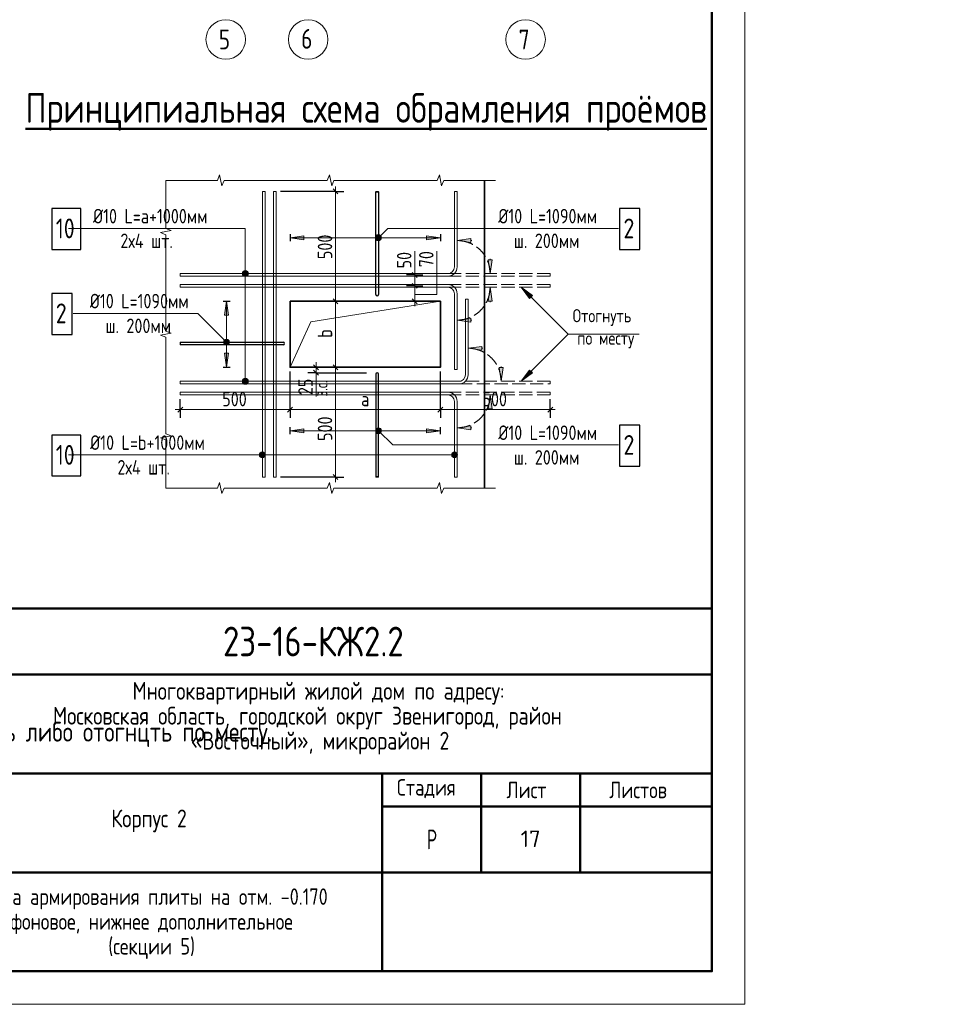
# Model space of a CAD drawing. Header units: millimetres. Extents: x 0 to 32559, y 0 to 42000.
# Tile 4 of 20: x 18698 to 32559, y 0 to 14930. Entities that reach past the tile are written whole.
import ezdxf

# ---------------------------------------------------------------- set-up
doc = ezdxf.new("R2010")
doc.units = ezdxf.units.MM
doc.linetypes.add('______2', pattern=[270, 200, -70])
doc.linetypes.add('______5', pattern=[1100, 800, -100, 100, -100])
for name, color, linetype, lineweight in [('Standard', 7, 'Continuous', 25), ('Арм.стержн.ниж.зоны 2й ряд', 7, '______2', 25), ('ЖБ Перекрытие средний уровень', 7, 'Continuous', 50), ('Оси', 40, '______5', 18), ('Размерная линия_ общее', 7, 'Continuous', 13), ('Текст_ общее', 7, 'Continuous', 25), ('Фоновоя арматура Х1', 7, 'Continuous', 25)]:
    doc.layers.add(name, color=color, linetype=linetype, lineweight=lineweight)
doc.styles.add('GOST 2.304-81', font='txt')
doc.styles.add('ISOCPEUR', font='txt')

msp = doc.modelspace()

# ---------------------------------------------------------------- hatches: boundary and pattern name
at = {"layer": 'Standard', "linetype": 'Continuous', "lineweight": 13, "transparency": 33554687}
for points in [[(23010, 11654), (22800, 11624), (23010, 11594)], [(24173, 11592), (24109, 11656), (24097, 11636)], [(24184, 11613), (24129, 11668), (24109, 11656)], [(24184, 11613), (24109, 11656), (24173, 11592)], [(24184, 11636), (24152, 11668), (24129, 11668)], [(24184, 11636), (24129, 11668), (24184, 11613)], [(24152, 11668), (24184, 11636), (24173, 11656)], [(24173, 11592), (24097, 11636), (24152, 11581)], [(24152, 11581), (24097, 11636), (24097, 11613)], [(24152, 11581), (24097, 11613), (24129, 11581)], [(24129, 11581), (24097, 11613), (24109, 11592)], [(25545, 11611), (25335, 11581), (25545, 11551)], [(25865, 10664), (25835, 10874), (25805, 10664)], [(26478, 10747), (26308, 10874), (26435, 10704)], [(21793, 10052), (21825, 10084), (21805, 10073)], [(21825, 10084), (21793, 10052), (21793, 10029)], [(21825, 10084), (21793, 10029), (21848, 10084)], [(21848, 10084), (21793, 10029), (21805, 10009)], [(21848, 10084), (21805, 10009), (21868, 10073)], [(21868, 10073), (21805, 10009), (21825, 9998)], [(21868, 10073), (21825, 9998), (21880, 10052)], [(21880, 10052), (21825, 9998), (21848, 9998)], [(21880, 10052), (21848, 9998), (21880, 10029)], [(21880, 10029), (21848, 9998), (21868, 10009)], [(21806, 9871), (21836, 9661), (21866, 9871)], [(25712, 9977), (25502, 9947), (25712, 9917)], [(26435, 9617), (26308, 9447), (26478, 9575)], [(25865, 9031), (25835, 9241), (25805, 9031)], [(23010, 8727), (22800, 8697), (23010, 8667)], [(24109, 8666), (24152, 8741), (24097, 8686)], [(24097, 8686), (24152, 8741), (24129, 8741)], [(24097, 8686), (24129, 8741), (24097, 8709)], [(24097, 8709), (24129, 8741), (24109, 8729)], [(24109, 8666), (24173, 8729), (24152, 8741)], [(24129, 8654), (24173, 8729), (24109, 8666)], [(24129, 8654), (24184, 8709), (24173, 8729)], [(24152, 8654), (24184, 8709), (24129, 8654)], [(24152, 8654), (24184, 8686), (24184, 8709)], [(24184, 8686), (24152, 8654), (24173, 8666)]]:
    msp.add_hatch(color=7, dxfattribs=at).paths.add_polyline_path(points)
for points in [[(24872, 11654), (25082, 11624), (24872, 11594)], [(25865, 11291), (25835, 11081), (25805, 11291)], [(21806, 10451), (21836, 10661), (21866, 10451)], [(25545, 10344), (25335, 10374), (25545, 10404)], [(26032, 9657), (26002, 9447), (25972, 9657)], [(24872, 8727), (25082, 8697), (24872, 8667)], [(25545, 8711), (25335, 8741), (25545, 8771)]]:
    msp.add_hatch(color=7, dxfattribs=at).paths.add_polyline_path(points, flags=16)
at = {"layer": 'Текст_ общее', "linetype": 'Continuous', "lineweight": 13, "transparency": 33554687}
for points in [[(22076, 11081), (22166, 11081), (22160, 11103)], [(22076, 11081), (22160, 11103), (22082, 11103)], [(22082, 11058), (22166, 11081), (22076, 11081)], [(22082, 11103), (22160, 11103), (22143, 11120)], [(22082, 11103), (22143, 11120), (22098, 11120)], [(22082, 11058), (22160, 11058), (22166, 11081)], [(22098, 11042), (22160, 11058), (22082, 11058)], [(22098, 11120), (22143, 11120), (22121, 11126)], [(22098, 11042), (22143, 11042), (22160, 11058)], [(22143, 11042), (22098, 11042), (22121, 11036)], [(22076, 9447), (22166, 9447), (22160, 9470)], [(22076, 9447), (22160, 9470), (22082, 9470)], [(22082, 9425), (22166, 9447), (22076, 9447)], [(22082, 9470), (22160, 9470), (22143, 9486)], [(22082, 9470), (22143, 9486), (22098, 9486)], [(22082, 9425), (22160, 9425), (22166, 9447)], [(22098, 9409), (22160, 9425), (22082, 9425)], [(22098, 9486), (22143, 9486), (22121, 9492)], [(22098, 9409), (22143, 9409), (22160, 9425)], [(22143, 9409), (22098, 9409), (22121, 9402)], [(22357, 8293), (22357, 8370), (22341, 8354)], [(22380, 8286), (22380, 8376), (22357, 8370)], [(22380, 8286), (22357, 8370), (22357, 8293)], [(22402, 8293), (22402, 8370), (22380, 8376)], [(22402, 8293), (22380, 8376), (22380, 8286)], [(22419, 8309), (22419, 8354), (22402, 8370)], [(22419, 8309), (22402, 8370), (22402, 8293)], [(25272, 8293), (25272, 8370), (25256, 8354)], [(25295, 8286), (25295, 8376), (25272, 8370)], [(25295, 8286), (25272, 8370), (25272, 8293)], [(25317, 8293), (25317, 8370), (25295, 8376)], [(25317, 8293), (25295, 8376), (25295, 8286)], [(25334, 8309), (25334, 8354), (25317, 8370)], [(25334, 8309), (25317, 8370), (25317, 8293)], [(22341, 8309), (22341, 8354), (22335, 8331)], [(22357, 8293), (22341, 8354), (22341, 8309)], [(22419, 8354), (22419, 8309), (22425, 8331)], [(25256, 8309), (25256, 8354), (25250, 8331)], [(25272, 8293), (25256, 8354), (25256, 8309)], [(25334, 8354), (25334, 8309), (25340, 8331)]]:
    msp.add_hatch(color=7, dxfattribs=at).paths.add_polyline_path(points)

# ---------------------------------------------------------------- linework, layer by layer
at = {"layer": 'Standard', "color": 7, "linetype": 'Continuous', "lineweight": 13, "transparency": 33554687}
for p, q in [((21732, 12577), (21698, 12494)), ((21765, 12411), (21732, 12577)), ((23398, 12577), (23365, 12494)), ((23432, 12411), (23398, 12577)), ((25065, 12577), (25032, 12494)), ((25098, 12411), (25065, 12577)), ((20915, 12494), (20915, 12494)), ((21698, 12494), (20915, 12494)), ((20915, 12494), (20915, 11763)), ((20915, 12494), (20915, 12494)), ((21798, 12494), (21765, 12411)), ((22582, 12494), (21798, 12494)), ((23365, 12494), (22582, 12494)), ((23465, 12494), (23432, 12411)), ((24248, 12494), (23465, 12494)), ((25032, 12494), (24248, 12494)), ((25132, 12494), (25098, 12411)), ((25915, 12494), (25132, 12494)), ((20998, 11732), (20832, 11701)), ((20832, 11701), (20915, 11670)), ((20915, 11763), (20998, 11732)), ((20915, 11670), (20915, 10939)), ((24109, 11656), (24109, 11656)), ((24173, 11656), (24173, 11656)), ((24109, 11592), (24109, 11592)), ((24173, 11592), (24173, 11592)), ((24692, 11061), (24692, 11421)), ((20915, 10939), (20915, 10207)), ((26308, 10874), (26308, 10874)), ((26308, 10874), (26308, 10874)), ((26308, 10874), (26308, 10874)), ((26308, 10874), (26435, 10704)), ((26478, 10747), (26308, 10874)), ((26435, 10704), (26478, 10747)), ((26457, 10726), (26467, 10715)), ((20998, 10176), (20832, 10145)), ((20915, 10207), (20998, 10176)), ((20832, 10145), (20915, 10114)), ((20915, 10114), (20915, 9383)), ((21805, 10073), (21805, 10073)), ((21805, 10009), (21805, 10009)), ((21868, 10073), (21868, 10073)), ((21868, 10009), (21868, 10009)), ((23194, 9567), (23194, 9214)), ((26435, 9617), (26308, 9447)), ((26308, 9447), (26478, 9575)), ((26478, 9575), (26435, 9617)), ((26457, 9596), (26467, 9607)), ((26308, 9447), (26308, 9447)), ((26308, 9447), (26308, 9447)), ((26308, 9447), (26308, 9447)), ((20915, 9383), (20915, 8652)), ((24109, 8729), (24109, 8729)), ((24109, 8666), (24109, 8666)), ((24173, 8729), (24173, 8729)), ((24173, 8666), (24173, 8666)), ((20998, 8621), (20832, 8590)), ((20832, 8590), (20915, 8559)), ((20915, 8652), (20998, 8621)), ((20915, 8559), (20915, 7827)), ((20915, 7827), (20915, 7827)), ((20915, 7827), (21698, 7827)), ((20915, 7827), (20915, 7827)), ((21698, 7827), (21732, 7911)), ((21732, 7911), (21765, 7744)), ((21765, 7744), (21798, 7827)), ((21798, 7827), (22582, 7827)), ((22582, 7827), (23365, 7827)), ((23365, 7827), (23398, 7911)), ((23398, 7911), (23432, 7744)), ((23432, 7744), (23465, 7827)), ((23465, 7827), (24248, 7827)), ((24248, 7827), (25032, 7827)), ((25032, 7827), (25065, 7911)), ((25065, 7911), (25098, 7744)), ((25098, 7744), (25132, 7827)), ((25132, 7827), (25915, 7827)), ((25915, 7827), (25915, 7827))]:
    msp.add_line(p, q, dxfattribs=at)
at = {"layer": 'Standard', "color": 251, "linetype": 'Continuous', "lineweight": 13, "true_color": 0x494949, "transparency": 33554687}
for p, q in [((23010, 11654), (22800, 11624)), ((23010, 11594), (23010, 11654)), ((24872, 11594), (24872, 11654)), ((24872, 11654), (25082, 11624)), ((25082, 11624), (22800, 11624)), ((22800, 11624), (22800, 11624)), ((22800, 11624), (22800, 11624)), ((22800, 11624), (22800, 11624)), ((22800, 11624), (23010, 11594)), ((23010, 11624), (23025, 11624)), ((24872, 11624), (24857, 11624)), ((25082, 11624), (24872, 11594)), ((25082, 11624), (25082, 11624)), ((25082, 11624), (25082, 11624)), ((25082, 11624), (25082, 11624)), ((25545, 11611), (25335, 11581)), ((25335, 11581), (25335, 11581)), ((25335, 11581), (25335, 11581)), ((25335, 11581), (25335, 11581)), ((25335, 11581), (25545, 11551)), ((25545, 11551), (25545, 11611)), ((25545, 11581), (25560, 11581)), ((25835, 11081), (25805, 11291)), ((25805, 11291), (25865, 11291)), ((25835, 11291), (25835, 11306)), ((25865, 11291), (25835, 11081)), ((25835, 11081), (25835, 11081)), ((25835, 11081), (25835, 11081)), ((25835, 11081), (25835, 11081)), ((25835, 10874), (25805, 10664)), ((25835, 10874), (25835, 10874)), ((25835, 10874), (25835, 10874)), ((25835, 10874), (25835, 10874)), ((25865, 10664), (25835, 10874)), ((21806, 10451), (21836, 10661)), ((21836, 10661), (21836, 9661)), ((21836, 10661), (21836, 10661)), ((21836, 10661), (21836, 10661)), ((21836, 10661), (21836, 10661)), ((21836, 10661), (21866, 10451)), ((25805, 10664), (25865, 10664)), ((25835, 10664), (25835, 10649)), ((21866, 10451), (21806, 10451)), ((21836, 10451), (21836, 10436)), ((25335, 10374), (25545, 10404)), ((25335, 10374), (25335, 10374)), ((25335, 10374), (25335, 10374)), ((25335, 10374), (25335, 10374)), ((25545, 10344), (25335, 10374)), ((25545, 10404), (25545, 10344)), ((25545, 10374), (25560, 10374)), ((21866, 9871), (21806, 9871)), ((21806, 9871), (21836, 9661)), ((21836, 9871), (21836, 9886)), ((21836, 9661), (21866, 9871)), ((25712, 9977), (25502, 9947)), ((25502, 9947), (25502, 9947)), ((25502, 9947), (25502, 9947)), ((25502, 9947), (25502, 9947)), ((25502, 9947), (25712, 9917)), ((25712, 9917), (25712, 9977)), ((25712, 9947), (25727, 9947)), ((21836, 9661), (21836, 9661)), ((21836, 9661), (21836, 9661)), ((21836, 9661), (21836, 9661)), ((26002, 9447), (25972, 9657)), ((25972, 9657), (26032, 9657)), ((26002, 9657), (26002, 9672)), ((26032, 9657), (26002, 9447)), ((26002, 9447), (26002, 9447)), ((26002, 9447), (26002, 9447)), ((26002, 9447), (26002, 9447)), ((25835, 9241), (25805, 9031)), ((25835, 9241), (25835, 9241)), ((25835, 9241), (25835, 9241)), ((25835, 9241), (25835, 9241)), ((25865, 9031), (25835, 9241)), ((25805, 9031), (25865, 9031)), ((25835, 9031), (25835, 9016)), ((23010, 8727), (22800, 8697)), ((25082, 8697), (22800, 8697)), ((22800, 8697), (22800, 8697)), ((22800, 8697), (22800, 8697)), ((22800, 8697), (22800, 8697)), ((22800, 8697), (23010, 8667)), ((23010, 8667), (23010, 8727)), ((23010, 8697), (23025, 8697)), ((24872, 8697), (24857, 8697)), ((24872, 8667), (24872, 8727)), ((24872, 8727), (25082, 8697)), ((25082, 8697), (24872, 8667)), ((25082, 8697), (25082, 8697)), ((25082, 8697), (25082, 8697)), ((25082, 8697), (25082, 8697)), ((25335, 8741), (25545, 8771)), ((25335, 8741), (25335, 8741)), ((25335, 8741), (25335, 8741)), ((25335, 8741), (25335, 8741)), ((25545, 8711), (25335, 8741)), ((25545, 8771), (25545, 8711)), ((25545, 8741), (25560, 8741))]:
    msp.add_line(p, q, dxfattribs=at)
at = {"layer": 'Standard', "color": 7, "linetype": '______2', "lineweight": 13, "transparency": 33554687}
for p, q in [((26748, 11081), (25195, 11081)), ((26748, 11041), (26748, 11081)), ((25195, 11041), (26748, 11041)), ((25195, 10914), (26748, 10914)), ((26748, 10914), (26748, 10874)), ((26748, 10874), (25195, 10874)), ((26748, 9447), (25362, 9447)), ((25362, 9407), (26748, 9407)), ((26748, 9407), (26748, 9447)), ((25195, 9281), (26748, 9281)), ((26748, 9281), (26748, 9241)), ((26748, 9241), (25195, 9241))]:
    msp.add_line(p, q, dxfattribs=at)
at = {"layer": 'Standard', "color": 7, "linetype": 'Continuous', "lineweight": 50, "transparency": 33554687}
for p, q in [((10700, 6000), (29200, 6000)), ((17200, 5000), (29200, 5000)), ((17200, 3500), (29200, 3500)), ((24200, 2000), (24200, 3500)), ((25700, 2000), (25700, 3500)), ((27200, 2000), (27200, 3500)), ((24200, 3000), (29200, 3000)), ((17200, 2000), (29200, 2000)), ((24200, 500), (24200, 2000)), ((24200, 500), (24200, 2000))]:
    msp.add_line(p, q, dxfattribs=at)
at = {"layer": 'Standard', "color": 7, "linetype": 'Continuous', "lineweight": 25, "transparency": 33554687}
for p, q in [((29200, 500), (29200, 6000)), ((10700, 500), (29200, 500)), ((10700, 500), (29200, 500)), ((10700, 500), (29200, 500))]:
    msp.add_line(p, q, dxfattribs=at)
at = {"layer": 'Standard', "color": 7, "linetype": 'Continuous', "lineweight": 13, "transparency": 33554687}
msp.add_lwpolyline([(0, 0), (29700, 0), (29700, 42000), (0, 42000), (0, 0)], close=True, dxfattribs=at)
at = {"layer": 'Standard', "color": 7, "linetype": 'Continuous', "lineweight": 50, "transparency": 33554687}
msp.add_lwpolyline([(2000, 41500), (29200, 41500), (29200, 500), (2000, 500), (2000, 41500)], close=True, dxfattribs=at)
at = {"layer": 'Standard', "color": 7, "linetype": 'Continuous', "lineweight": 13, "transparency": 33554687}
for points in [[(22420, 12327), (22420, 7994), (22380, 7994), (22380, 12327), (22420, 12327)], [(22587, 12327), (22587, 7994), (22547, 7994), (22547, 12327), (22587, 12327)], [(24141, 12321), (24101, 12321), (24101, 12327), (24141, 12327), (24141, 12321)], [(25295, 11181), (25295, 12327), (25335, 12327), (25335, 11181)], [(27785, 11765), (24281, 11765), (24141, 11624)], [(25025, 11421), (25025, 10761), (24692, 10761)], [(25195, 11081), (21133, 11081), (21133, 11041), (25195, 11041)], [(25195, 10874), (21133, 10874), (21133, 10914), (25195, 10914)], [(25295, 10774), (25295, 9627), (25335, 9627), (25335, 10774)], [(28095, 10161), (27021, 10161), (26308, 10874)], [(22800, 9661), (23113, 10347), (25082, 10661)], [(25462, 9547), (25462, 10694), (25502, 10694), (25502, 9547)], [(19510, 10477), (21401, 10477), (21836, 10041)], [(28095, 10161), (27021, 10161), (26308, 9447)], [(21140, 10041), (21140, 10001), (21133, 10001), (21133, 10041), (21140, 10041)], [(25362, 9447), (21133, 9447), (21133, 9407), (25362, 9407)], [(25195, 9241), (21133, 9241), (21133, 9281), (25195, 9281)], [(25295, 9141), (25295, 7994), (25335, 7994), (25335, 9141)], [(27785, 8482), (24357, 8482), (24141, 8697)], [(24141, 8001), (24101, 8001), (24101, 7994), (24141, 7994), (24141, 8001)]]:
    msp.add_lwpolyline(points, dxfattribs=at)
at = {"layer": 'Standard', "color": 7, "linetype": 'Continuous', "lineweight": 25, "transparency": 33554687}
for points in [[(24101, 10764), (24101, 12321), (24141, 12321), (24141, 10764)], [(22697, 10001), (21140, 10001), (21140, 10041), (22697, 10041)], [(24101, 9557), (24101, 8001), (24141, 8001), (24141, 9557)]]:
    msp.add_lwpolyline(points, dxfattribs=at)
at = {"layer": 'Standard', "color": 7, "linetype": 'Continuous', "lineweight": 13, "transparency": 33554687}
for centre in [(24141, 11624), (21836, 10041), (24141, 8697)]:
    msp.add_circle(centre, 45, dxfattribs=at)
at = {"layer": 'Standard', "color": 251, "linetype": '______2', "lineweight": 13, "true_color": 0x494949, "transparency": 33554687}
for centre, start, end in [((25335, 11081), 0, 90), ((25335, 10874), 270, 0), ((25502, 9447), 0, 90), ((25335, 9241), 270, 0)]:
    msp.add_arc(centre, 500, start, end, dxfattribs=at)
at = {"layer": 'Standard', "color": 7, "linetype": 'Continuous', "lineweight": 13, "transparency": 33554687}
for centre, radius, start, end in [((25195, 11181), 100, 270, 0), ((25195, 11181), 140, 270, 0), ((25195, 10774), 140, 0, 90), ((25195, 10774), 100, 0, 90), ((25362, 9547), 100, 270, 0), ((25362, 9547), 140, 270, 0), ((25195, 9141), 140, 0, 90), ((25195, 9141), 100, 0, 90)]:
    msp.add_arc(centre, radius, start, end, dxfattribs=at)
at = {"layer": 'Standard', "color": 7, "linetype": 'Continuous', "lineweight": 25, "transparency": 33554687}
for centre, start, end in [((24121, 10764), 180, 0), ((22697, 10021), 270, 90), ((24121, 9557), 0, 180)]:
    msp.add_arc(centre, 20, start, end, dxfattribs=at)
at = {"layer": 'Арм.стержн.ниж.зоны 2й ряд', "color": 251, "linetype": 'Continuous', "lineweight": 25, "true_color": 0x494949, "transparency": 33554687}
for p, q in [((22800, 11678), (22800, 11571)), ((25082, 11678), (25082, 11571)), ((21783, 10661), (21890, 10661)), ((21783, 9661), (21890, 9661)), ((22800, 8644), (22800, 8751)), ((25082, 8644), (25082, 8751))]:
    msp.add_line(p, q, dxfattribs=at)
at = {"layer": 'ЖБ Перекрытие средний уровень', "color": 7, "linetype": 'Continuous', "lineweight": 35, "transparency": 33554687}
msp.add_line((25748, 7827), (25748, 12494), dxfattribs=at)
msp.add_lwpolyline([(22800, 10661), (25082, 10661), (25082, 9661), (22800, 9661), (22800, 10661)], dxfattribs=at)
at = {"layer": 'Оси', "color": 7, "linetype": 'Continuous', "lineweight": 13, "transparency": 33554687}
for centre in [(21824, 14630), (23074, 14630), (26374, 14630)]:
    msp.add_circle(centre, 300, dxfattribs=at)
at = {"layer": 'Размерная линия_ общее', "color": 7, "linetype": 'Continuous', "lineweight": 13, "transparency": 33554687}
for p, q in [((23490, 12327), (23490, 12402)), ((23490, 10661), (23490, 12327)), ((24692, 11061), (24692, 11136)), ((24692, 10661), (24692, 10894)), ((24692, 10661), (24692, 10586)), ((23194, 9661), (23194, 9736)), ((23490, 9661), (23490, 9736)), ((23194, 9661), (23194, 9577)), ((23194, 9577), (23194, 9502)), ((23490, 9661), (23490, 9586)), ((21133, 9017), (21058, 9017)), ((22800, 9017), (21133, 9017)), ((22800, 9017), (22725, 9017)), ((22800, 9017), (22875, 9017)), ((22800, 9017), (25082, 9017)), ((25082, 9017), (25007, 9017)), ((25082, 9017), (26748, 9017)), ((25082, 9017), (25157, 9017)), ((26748, 9017), (26823, 9017)), ((23490, 7994), (23490, 7919))]:
    msp.add_line(p, q, dxfattribs=at)
at = {"layer": 'Размерная линия_ общее', "color": 253, "linetype": 'Continuous', "lineweight": -3, "true_color": 0xa0a0a0, "transparency": 33554687}
for p, q in [((23490, 12327), (22653, 12327)), ((23490, 12327), (23365, 12327)), ((23490, 12327), (23615, 12327)), ((24692, 11061), (24567, 11061)), ((24692, 11061), (24817, 11061)), ((24692, 11061), (24692, 11061)), ((24692, 10894), (24567, 10894)), ((24692, 10894), (24817, 10894)), ((24692, 10894), (24698, 10894)), ((23490, 10661), (23365, 10661)), ((23490, 10661), (23615, 10661)), ((24692, 10661), (24567, 10661)), ((24692, 10661), (24817, 10661)), ((24692, 10661), (24698, 10661)), ((22800, 9017), (22800, 9594)), ((22800, 9017), (22800, 9594)), ((23490, 9661), (22867, 9661)), ((23194, 9661), (23069, 9661)), ((23194, 9577), (23069, 9577)), ((23194, 9661), (23127, 9661)), ((23194, 9661), (23319, 9661)), ((23194, 9577), (23319, 9577)), ((23490, 9661), (23365, 9661)), ((23490, 9661), (23365, 9661)), ((23490, 9661), (23615, 9661)), ((23490, 9661), (23490, 9661)), ((23490, 9661), (23615, 9661)), ((25082, 9017), (25082, 9594)), ((25082, 9017), (25082, 9594)), ((21133, 9017), (21133, 9174)), ((21133, 9017), (21133, 9142)), ((22800, 9017), (22800, 9142)), ((22800, 9017), (22800, 9142)), ((25082, 9017), (25082, 9142)), ((25082, 9017), (25082, 9142)), ((26748, 9017), (26748, 9174)), ((26748, 9017), (26748, 9142)), ((21133, 9017), (21133, 8892)), ((22800, 9017), (22800, 8892)), ((22800, 9017), (22800, 8892)), ((25082, 9017), (25082, 8892)), ((25082, 9017), (25082, 8892)), ((26748, 9017), (26748, 8892)), ((23490, 7994), (22653, 7994)), ((23490, 7994), (23365, 7994)), ((23490, 7994), (23615, 7994))]:
    msp.add_line(p, q, dxfattribs=at)
at = {"layer": 'Размерная линия_ общее', "color": 7, "linetype": 'Continuous', "lineweight": 25, "transparency": 33554687}
for p, q in [((23527, 12290), (23452, 12365)), ((24730, 11023), (24655, 11098)), ((24730, 10857), (24655, 10932)), ((23527, 10623), (23452, 10698)), ((24730, 10623), (24655, 10698)), ((23156, 9698), (23231, 9623)), ((23156, 9615), (23231, 9540)), ((23527, 9623), (23452, 9698)), ((23452, 9698), (23527, 9623)), ((21171, 9055), (21096, 8980)), ((22837, 9055), (22762, 8980)), ((22762, 8980), (22837, 9055)), ((25044, 8980), (25119, 9055)), ((25044, 8980), (25119, 9055)), ((26711, 8980), (26786, 9055)), ((23452, 8032), (23527, 7957))]:
    msp.add_line(p, q, dxfattribs=at)
at = {"layer": 'Размерная линия_ общее', "color": 7, "linetype": 'Continuous', "lineweight": 13, "transparency": 33554687}
for points in [[(24692, 10894), (24692, 11050), (24692, 11050), (24692, 11061)], [(23490, 9661), (23490, 10196), (23490, 10196), (23490, 10661)], [(23490, 9661), (23490, 8641), (23490, 8641), (23490, 7994)]]:
    msp.add_lwpolyline(points, dxfattribs=at)
at = {"layer": 'Размерная линия_ общее', "color": 253, "linetype": 'Continuous', "lineweight": -3, "true_color": 0xa0a0a0, "transparency": 33554687}
for points in [[(23490, 10661), (23473, 10661), (23473, 10661), (22867, 10661)], [(23194, 9577), (23251, 9577), (23251, 9577), (23961, 9577)]]:
    msp.add_lwpolyline(points, dxfattribs=at)
at = {"layer": 'Текст_ общее', "color": 7, "linetype": 'Continuous', "lineweight": 13, "transparency": 33554687}
for p, q in [((22076, 11081), (22076, 11081)), ((22121, 11126), (22121, 11126)), ((22166, 11081), (22166, 11081)), ((22121, 11036), (22121, 11036)), ((22076, 9447), (22076, 9447)), ((22121, 9492), (22121, 9492)), ((22166, 9447), (22166, 9447)), ((22121, 9402), (22121, 9402)), ((22380, 8376), (22380, 8376)), ((25295, 8376), (25295, 8376)), ((22335, 8331), (22335, 8331)), ((22380, 8286), (22380, 8286)), ((22425, 8331), (22425, 8331)), ((25250, 8331), (25250, 8331)), ((25295, 8286), (25295, 8286)), ((25340, 8331), (25340, 8331))]:
    msp.add_line(p, q, dxfattribs=at)
for points in [[(22121, 11081), (22121, 11765), (19440, 11765)], [(22121, 9447), (22121, 11765), (19440, 11765)], [(22380, 8331), (22121, 8331), (19440, 8331)], [(25295, 8331), (22121, 8331), (19440, 8331)]]:
    msp.add_lwpolyline(points, dxfattribs=at)
for centre in [(22121, 11081), (22121, 9447), (22380, 8331), (25295, 8331)]:
    msp.add_circle(centre, 45, dxfattribs=at)
at = {"layer": 'Фоновоя арматура Х1', "color": 7, "linetype": 'Continuous', "lineweight": 25, "transparency": 33554687}
for points in [[(19186, 11445), (19626, 11445), (19626, 12065), (19186, 12065), (19186, 11445)], [(27799, 11445), (28109, 11445), (28109, 12065), (27799, 12065), (27799, 11445)], [(19186, 10157), (19496, 10157), (19496, 10777), (19186, 10777), (19186, 10157)], [(27799, 8162), (28109, 8162), (28109, 8782), (27799, 8782), (27799, 8162)], [(19186, 8011), (19626, 8011), (19626, 8631), (19186, 8631), (19186, 8011)]]:
    msp.add_lwpolyline(points, dxfattribs=at)

# ---------------------------------------------------------------- texts
at = {"layer": 'Standard', "color": 7, "linetype": 'Continuous', "lineweight": 25, "transparency": 33554687, "attachment_point": 7, "style": 'GOST 2.304-81'}
for s, insert, char_height, width in [('Ø10\\~L=а+1000мм', (19811, 11841), 220, 1831.8), ('Ø10\\~L=1090мм', (25959, 11841), 220, 1597.38), ('2х4\\~шт.', (20226, 11467), 220, 1000.99), ('ш.\\~200мм', (26195, 11467), 220, 1125.9), ('Ø10\\~L=1090мм', (19762, 10553), 220, 1597.38), ('ш.\\~200мм', (19999, 10178), 220, 1125.89), ('Ø10\\~L=1090мм', (25959, 8557), 220, 1597.38), ('Ø10\\~L=b+1000мм', (19767, 8407), 220, 1831.81), ('ш.\\~200мм', (26195, 8183), 220, 1125.9), ('2х4\\~шт.', (20181, 8033), 220, 1000.99), ('Многоквартирный\\~жилой\\~дом\\~по\\~адресу:\\~', (20410, 4545), 270, 5717.08), ('Московская\\~область,\\~городской\\~округ\\~Звенигород,\\~район\\~', (19204, 4167), 270, 8136.21), ('«Восточный»,\\~микрорайон\\~2', (21297, 3789), 270, 3952.83), ('Стадия', (24421, 3125), 250, 1031.1), ('Лист', (26084, 3125), 250, 782.23), ('Листов', (27643, 3125), 250, 1066.5), ('Корпус\\~2', (20088, 2610), 270, 1362.88), ('\\W0.77;Р', (24877, 2350), 300, 262.93)]:
    msp.add_mtext(s, dxfattribs=dict(at, insert=insert, char_height=char_height, width=width))
at = {"layer": 'Standard', "color": 7, "linetype": 'Continuous', "lineweight": 18, "transparency": 33554687, "char_height": 200, "attachment_point": 7, "style": 'GOST 2.304-81'}
for s, insert, width in [('Отогнуть', (27088, 10287), 1109.09), ('по\\~месту', (27158, 9947), 1038.01)]:
    msp.add_mtext(s, dxfattribs=dict(at, insert=insert, width=width))
at = {"layer": 'Standard', "color": 7, "linetype": 'Continuous', "lineweight": 13, "transparency": 33554687, "insert": (2500, 5910), "char_height": 300, "width": 24680.25, "attachment_point": 1, "line_spacing_factor": 1.084337}
msp.add_mtext('\\A1;{\\fGOST 2.304-81|i0|b0;\\H300.000000;\\W1.000000;\\C7;1. Общие указания см. листы КЖ2.2-1. Ведомость расхода стали см. лист КЖ2.2-21.}\\P{\\fGOST 2.304-81|i0|b0;\\H300.000000;\\W1.000000;\\C7;2. Спецификацию элементов, ведомость деталей см. листы КЖ2.2-21...22.}\\P{\\fGOST 2.304-81|i0|b0;\\H300.000000;\\W1.000000;\\C7;3. Сечения по плите перекрытия см. лист КЖ2.2-23. Детали плана см. лист КЖ2.2-24.}\\P{\\fGOST 2.304-81|i0|b0;\\H300.000000;\\W1.000000;\\C7;4. В местах попадания отверстий в зону дополнительного армирования, стержни арматуры раздвинуть либо отогнцть по месту.}\\P', dxfattribs=at)
at = {"layer": 'Standard', "color": 7, "linetype": 'Continuous', "lineweight": 50, "transparency": 33554687, "insert": (21783, 5275), "char_height": 450, "width": 3070.53, "attachment_point": 7, "style": 'GOST 2.304-81'}
msp.add_mtext('23-16-КЖ2.2', dxfattribs=at)
at = {"layer": 'Standard', "color": 7, "linetype": 'Continuous', "lineweight": 13, "transparency": 33554687, "insert": (26450, 2510), "char_height": 250, "width": 393.75, "attachment_point": 5, "style": 'ISOCPEUR'}
msp.add_mtext('\\A1;{\\fISOCPEUR|i0|b0;\\H250.000000;\\W1.000000;\\C7;17}\\P', dxfattribs=at)
at = {"layer": 'Standard', "color": 7, "linetype": 'Continuous', "lineweight": 25, "transparency": 33554687, "insert": (20700, 1758), "char_height": 250, "width": 6391.88, "attachment_point": 2, "line_spacing_factor": 0.903614}
msp.add_mtext('\\A1;{\\fGOST 2.304-81|i0|b0;\\H250.000000;\\W1.000000;\\C7;Схема армирования плиты на отм. -0.170}\\P{\\fGOST 2.304-81|i0|b0;\\H250.000000;\\W1.000000;\\C7;фоновое, нижнее дополнительное}\\P{\\fGOST 2.304-81|i0|b0;\\H250.000000;\\W1.000000;\\C7;(секции 5)}\\P', dxfattribs=at)
at = {"layer": 'Оси', "color": 7, "linetype": 'Continuous', "lineweight": 25, "transparency": 33554687, "char_height": 300, "width": 326.41, "attachment_point": 7, "style": 'ISOCPEUR'}
for s, insert in [('\\W0.78;6', (22969, 14490)), ('\\W0.78;5', (21719, 14480)), ('\\W0.78;7', (26269, 14480))]:
    msp.add_mtext(s, dxfattribs=dict(at, insert=insert))
at = {"layer": 'Размерная линия_ общее', "color": 7, "linetype": 'Continuous', "lineweight": 25, "transparency": 33554687, "char_height": 220, "attachment_point": 7, "rotation": 90, "style": 'GOST 2.304-81'}
for s, insert, width in [('500', (23440, 11299), 516.4), ('50', (24642, 11158), 375.75), ('70', (24977, 11176), 391.31), ('b', (23440, 10106), 235.09), ('25', (23144, 9237), 375.74), ('500', (23440, 8542), 516.39)]:
    msp.add_mtext(s, dxfattribs=dict(at, insert=insert, width=width))
at = {"layer": 'Размерная линия_ общее', "color": 7, "linetype": 'Continuous', "lineweight": 18, "transparency": 33554687, "insert": (23368, 9215), "char_height": 180, "width": 364.96, "attachment_point": 7, "rotation": 90, "style": 'GOST 2.304-81'}
msp.add_mtext('з.с.', dxfattribs=at)
at = {"layer": 'Размерная линия_ общее', "color": 7, "linetype": 'Continuous', "lineweight": 25, "transparency": 33554687, "char_height": 220, "attachment_point": 7, "style": 'GOST 2.304-81'}
for s, insert, width in [('500', (21771, 9067), 516.38), ('а', (23878, 9068), 235.09), ('500', (25719, 9067), 516.39)]:
    msp.add_mtext(s, dxfattribs=dict(at, insert=insert, width=width))
at = {"layer": 'Текст_ общее', "color": 7, "linetype": 'Continuous', "lineweight": 50, "transparency": 33554687, "insert": (18785, 13245), "char_height": 450, "width": 10170.26, "attachment_point": 7, "style": 'GOST 2.304-81'}
msp.add_mtext('{\\LПринципиальная\\~схема\\~обрамления\\~проёмов}', dxfattribs=at)
at = {"layer": 'Фоновоя арматура Х1', "color": 7, "linetype": 'Continuous', "lineweight": 25, "transparency": 33554687, "char_height": 300, "attachment_point": 7, "style": 'GOST 2.304-81'}
for s, insert, width in [('10', (19246, 11615), 469.67), ('2', (27859, 11615), 341.8), ('2', (19246, 10327), 341.8), ('2', (27859, 8332), 341.8), ('10', (19246, 8181), 469.67)]:
    msp.add_mtext(s, dxfattribs=dict(at, insert=insert, width=width))

doc.saveas('drawing.dxf')
